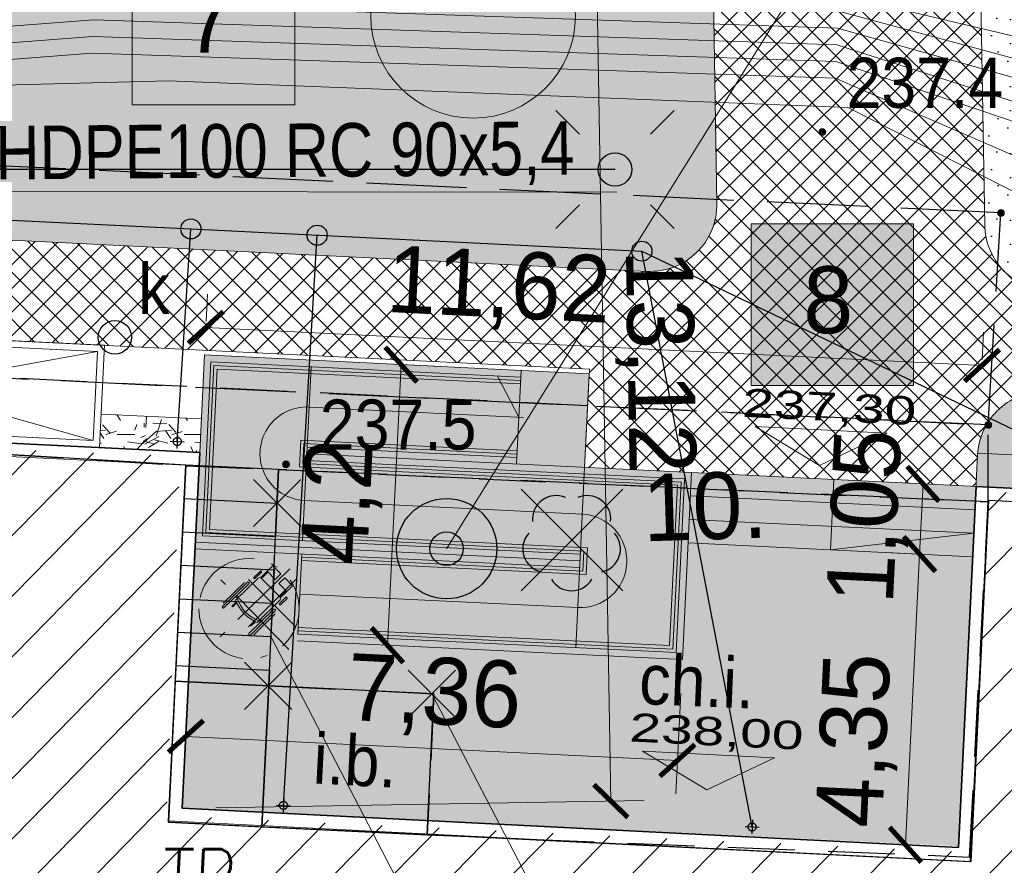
# Model space of a CAD drawing. Extents: x 40810 to 6568062, y -66833 to 5647073.
# Tile 15 of 32: x 6567786 to 6567801, y 5646984 to 5646997. Entities that reach past the tile are written whole.
import ezdxf
from ezdxf.enums import TextEntityAlignment as Align
from ezdxf.lldxf.tags import DXFTag

# ---------------------------------------------------------------- set-up
doc = ezdxf.new("R2010")
doc.units = 0
doc.header["$MEASUREMENT"] = 0
for name, pattern in [('ACAD_ISO10W100', [18, 12, -3, 0, -3]), ('KTCR02_05', [1.5, 1, -0.5]), ('KTJZ01_05', [2, 1.5, -0.5]), ('STRICHPUNKTX2', [2, 1, -0.5, 0, -0.5])]:
    doc.linetypes.add(name, pattern=pattern)
doc.layers.get('0').update_dxf_attribs({"linetype": 'CONTINUOUS'})
doc.layers.get('Defpoints').update_dxf_attribs({"linetype": 'CONTINUOUS'})
for name, color, linetype, lineweight in [('_Eko_deszczowka', 94, 'CONTINUOUS', 30), ('_EKO_DŹ_poziomy', 3, 'CONTINUOUS', 20), ('_IS_EKO_opis', 7, 'CONTINUOUS', 15), ('A_izolacja', 5, 'CONTINUOUS', 9), ('A_wymiarowanie', 176, 'CONTINUOUS', 9), ('l.przerywana', 104, 'ICAD_ISO03W100', 5), ('l.widokowa', 140, 'CONTINUOUS', 15), ('szraf1', 8, 'CONTINUOUS', 5), ('wymiarowanie', 176, 'CONTINUOUS', 9)]:
    doc.layers.add(name, color=color, linetype=linetype, lineweight=lineweight)
for name, color, linetype in [('BDOT1', 7, 'CONTINUOUS'), ('D-opis', 104, 'CONTINUOUS'), ('EWID_BUD', 7, 'CONTINUOUS'), ('GESUT1', 7, 'CONTINUOUS'), ('Z-drogi', 200, 'CONTINUOUS'), ('Z-zielen', 62, 'CONTINUOUS')]:
    doc.layers.add(name, color=color, linetype=linetype)
doc.styles.add('$0$瑳汹1', font='arial.ttf', dxfattribs={"height": 1})
doc.styles.add('PROFILE', font='GOTHIC.TTF', dxfattribs={"width": 0.8})
doc.styles.add('SIMPLEX', font='simplex.shx', dxfattribs={"width": 0.7, "oblique": 20})
doc.styles.get("Standard").update_dxf_attribs({"font": 'GOTHIC.TTF'})
doc.styles.add('STYLE-GEO_140', font='geo_140.shx', dxfattribs={"bigfont": 'geo_140big.shx'})
tags = doc.linetypes.add('ICAD_ISO03W100', pattern=[30, 12, -18]).pattern_tags.tags
tags[6:7] = [DXFTag(74, 4), DXFTag(75, 0), DXFTag(340, '0'), DXFTag(46, 1.0), DXFTag(50, 0.0), DXFTag(44, 0.0), DXFTag(45, 0.0)]
tags[4:5] = [DXFTag(74, 4), DXFTag(75, 0), DXFTag(340, '0'), DXFTag(46, 1.0), DXFTag(50, 0.0), DXFTag(44, 0.0), DXFTag(45, 0.0)]
doc.dimstyles.new('Skala 1-50', dxfattribs={"dimtxt": 1, "dimasz": 0.5, "dimexe": 0.5, "dimexo": 0.5, "dimgap": 0.2, "dimtad": 1, "dimtxsty": 'Standard', "dimblk": 'ARCHTICK', "dimcen": 0.5, "dimclrd": 256, "dimclre": 256, "dimadec": 0, "dimazin": 0, "dimtfac": 1, "dimtdec": 1, "dimtmove": 1, "dimatfit": 3, "dimldrblk": 'ARCHTICK', "dimfxl": 1, "dimlwd": -1, "dimlwe": -1, "dimarcsym": 0})
pattern_1 = [(45, (0, 0), (-0.1767766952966, 0.1767766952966), []), (135, (0, 0), (-0.1767766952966, -0.1767766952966), [])]
pattern_2 = [(228.0128, (0.72, 1), (-7.99999823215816, -9.00000134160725), [0.134536, -13.319088]), (184.9697, (0.63, 0.9), (12.00000105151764, 0.99999130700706), [0.230868, -22.855925]), (132.5104, (0.4, 0.88), (9.9999907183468, -11.0000086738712), [0.162788, -16.116032]), (267.2737, (0.01, 0.63), (0.9999960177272, 20.00000029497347), [0.210238, -20.813558]), (292.8337, (0, 0.42), (-5.00000990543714, 11.99999641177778), [0.206155, -20.409373]), (357.2737, (0.08, 0.23), (-20.00000029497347, 0.9999960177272), [0.210238, -20.813558]), (37.6942, (0.29, 0.22), (-13.00000734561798, -9.99999040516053), [0.278029, -27.524849]), (72.2553, (0.51, 0.39), (7.00001076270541, 21.99999623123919), [0.262488, -25.986321]), (121.4296, (0.59, 0.64), (-8.00000823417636, 12.99999503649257), [0.21095, -20.884073]), (175.2364, (0.48, 0.82), (11.0000009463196, -0.9999915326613), [0.240832, -11.800763]), (222.3974, (0.24, 0.84), (-12.00000735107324, -10.99999208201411), [0.311448, -30.833375]), (138.8141, (1, 0.62), (-7.0000029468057, 5.9999973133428), [0.106301, -10.523844]), (171.4692, (0.92, 0.69), (12.99999828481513, -2.0000079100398), [0.202237, -20.021511]), (225, (0.72, 0.72), (-2e-16, -1.00000030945), [0.141421, -1.272792]), (203.1986, (0.65, 0.84), (4.999999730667, 2.0000013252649), [0.076158, -7.539615]), (291.8014, (0.58, 0.81), (-0.9999999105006, 3.0000002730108), [0.107703, -5.277462]), (30.9638, (0.62, 0.71), (2.999998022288, 2.0000024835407), [0.174929, -5.656023]), (161.5651, (0.77, 0.8), (2.000000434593, -0.999998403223), [0.126491, -3.035787]), (16.3895, (0, 0.81), (10.00000219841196, 2.99999270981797), [0.1772, -17.542845]), (70.3462, (0.17, 0.86), (-3.99999524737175, -11.0000021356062), [0.148661, -14.717408]), (293.1986, (0.77, 1), (-2.0000013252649, 4.999999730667), [0.152315, -7.463458]), (343.6105, (0.83, 0.86), (-10.00000219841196, 2.99999270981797), [0.1772, -17.542845]), (339.444, (0, 0.19), (-5.0000018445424, 1.9999959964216), [0.17088, -8.373124]), (294.7751, (0.16, 0.13), (-4.99999218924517, 11.0000034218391), [0.143178, -14.174643]), (66.8014, (0.78, 0), (2.0000013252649, 4.999999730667), [0.152315, -7.463458]), (17.354, (0.84, 0.14), (-13.00000201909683, -3.9999945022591), [0.167631, -16.595424]), (69.444, (0.29, 0), (-1.9999959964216, -5.0000018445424), [0.08544, -8.458564]), (101.3099, (0.72, 0), (-0.9999976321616, 4.000000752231), [0.05099, -5.048029]), (165.9638, (0.71, 0.05), (3.00000054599, -0.999998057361), [0.206155, -3.91695]), (186.009, (0.51, 0.1), (9.99999975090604, 0.99999931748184), [0.19105, -18.913923]), (303.6901, (0.62, 0.62), (-1.000001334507, 1.999999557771), [0.144222, -3.461329]), (353.1572, (0.7, 0.5), (16.99999936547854, -2.00000799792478), [0.251794, -24.927563]), (60.9454, (0.95, 0.47), (-4.0000000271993, -7.0000003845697), [0.102956, -10.192674]), (90, (1, 0.56), (-1, 1), [0.06, -0.94]), (120.2564, (0.49, 0.13), (3.9999948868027, -7.00000245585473), [0.138924, -13.75352]), (48.0128, (0.42, 0.25), (7.99999823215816, 9.00000134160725), [0.269072, -13.184552]), (0, (0.6, 0.45), (1, 1), [0.26, -0.74]), (325.3048, (0.86, 0.45), (-9.9999942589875, 7.00000860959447), [0.158114, -15.653274]), (254.0546, (0.99, 0.36), (-0.9999998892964, -4.0000001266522), [0.145602, -7.134508]), (207.646, (0.95, 0.22), (-18.99999580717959, -10.00000771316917), [0.237065, -23.469474]), (175.4261, (0.74, 0.11), (-13.00000055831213, 0.99999480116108), [0.250799, -24.829074])]
pattern_3 = [(0, (0.04, 0.02), (0, 1), [0, -1]), (0, (0.36, 0.04), (0, 1), [0, -1]), (0, (0.18, 0.26), (0, 1), [0, -1]), (0, (0.4, 0.42), (0, 1), [0, -1]), (0, (0.14, 0.48), (0, 1), [0, -1]), (0, (0.22, 0.72), (0, 1), [0, -1]), (0, (0.08, 0.9), (0, 1), [0, -1]), (0, (0.4, 0.88), (0, 1), [0, -1]), (0, (0.64, 0.92), (0, 1), [0, -1]), (0, (0.76, 0.68), (0, 1), [0, -1]), (0, (0.96, 0.66), (0, 1), [0, -1]), (0, (0.96, 0.3), (0, 1), [0, -1]), (0, (0.78, 0.18), (0, 1), [0, -1]), (0, (0.5, 0.24), (0, 1), [0, -1]), (0, (0.68, 0.42), (0, 1), [0, -1]), (0, (0.5, 0.6), (0, 1), [0, -1]), (0, (0.92, 0.04), (0, 1), [0, -1])]
pattern_4 = [(0, (0.04, 0.02), (0, 1), [0, -1]), (0, (0.36, 0.04), (0, 1), [0, -1]), (0, (0.18, 0.26), (0, 1), [0, -1]), (0, (0.4, 0.42), (0, 1), [0, -1]), (0, (0.14, 0.48), (0, 1), [0, -1]), (0, (0.22, 0.72), (0, 1), [0, -1]), (0, (0.08, 0.9), (0, 1), [0, -1]), (0, (0.4, 0.88), (0, 1), [0, -1]), (0, (0.64, 0.92), (0, 1), [0, -1]), (0, (0.76, 0.68), (0, 1), [0, -1]), (0, (0.96, 0.66), (0, 1), [0, -1]), (0, (0.96, 0.3), (0, 1), [0, -1]), (0, (0.78, 0.18), (0, 1), [0, -1]), (0, (0.5, 0.24), (0, 1), [0, -1]), (0, (0.68, 0.42), (0, 1), [0, -1]), (0, (0.5, 0.6), (0, 1), [0, -1]), (0, (0.92, 0.04), (0, 1), [0, -1])]

# ---------------------------------------------------------------- blocks, each defined once
blk = doc.blocks.new('OBOP02_1')
at = {"layer": 'BDOT1', "color": 7, "linetype": 'Continuous'}
blk.add_circle((0, 0), 0.01, dxfattribs=at)
for centre, start, end in [((-0.47, 0.647), 66, 186), ((0.47, 0.647), 354, 114), ((-0.761, -0.247), 138, 258), ((0.761, -0.247), 282, 42), ((0, -0.8), 210, 330)]:
    blk.add_arc(centre, 0.7, start, end, dxfattribs=at)
blk = doc.blocks.new('DWG_H0_11')
at = {"layer": 'BDOT1', "linetype": 'Continuous'}
blk.add_hatch(color=7, dxfattribs=at).paths.add_polyline_path([(0.09, 0, 1), (-0.09, 0, 1)], flags=16)
at = {"layer": 'BDOT1', "color": 7, "linetype": 'Continuous'}
blk.add_lwpolyline([(0.09, 0, 1), (-0.09, 0, 1)], format="xyb", close=True, dxfattribs=at)
blk = doc.blocks.new('RTPW01_1')
at = {"layer": 'BDOT1', "color": 7, "linetype": 'Continuous'}
blk.add_circle((0, 0), 0.09, dxfattribs=at)
blk.add_blockref('DWG_H0_11', (0, 0), dxfattribs=at)
blk = doc.blocks.new('SUUS13_1')
at = {"layer": 'GESUT1', "color": 202, "linetype": 'Continuous'}
for radius in [1.5, 0.5]:
    blk.add_circle((0, 0), radius, dxfattribs=at)
blk = doc.blocks.new('SUUS15_1')
at = {"layer": 'GESUT1', "color": 44, "linetype": 'Continuous'}
blk.add_circle((0, 0), 0.5, dxfattribs=at)
blk = doc.blocks.new('_ArchTick')
at = {"color": 0, "linetype": 'ByBlock', "const_width": 0.15}
blk.add_lwpolyline([(-0.5, -0.5), (0.5, 0.5)], dxfattribs=at)
blk = doc.blocks.new('*D235')
at = {"layer": 'Defpoints', "color": 0}
for p in [(6567794.765, 5646998.095), (6567788.356, 5646997.987), (6567788.578, 5646984.869)]:
    blk.add_point(p, dxfattribs=at)
at = {"layer": 'wymiarowanie'}
for p, q in [((6567788.856, 5646997.995), (6567795.265, 5646998.104)), ((6567794.987, 5646984.977), (6567794.765, 5646998.095)), ((6567789.078, 5646984.877), (6567795.487, 5646984.986))]:
    blk.add_line(p, q, dxfattribs=at)
at = {"layer": 'wymiarowanie', "linetype": 'Continuous', "xscale": 0.5, "yscale": 0.5, "zscale": 0.5}
for p, rotation in [((6567794.765, 5646998.095), 90.97030732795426), ((6567794.987, 5646984.977), 270.9703073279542)]:
    blk.add_blockref('_ArchTick', p, dxfattribs=dict(at, rotation=rotation))
at = {"layer": 'wymiarowanie', "color": 0, "linetype": 'Continuous', "insert": (6567795.647, 5646991.549), "char_height": 1, "attachment_point": 5, "rotation": 270.9703}
blk.add_mtext('13,12', dxfattribs=at)
blk = doc.blocks.new('WEJSCIE')
at = {"layer": 'D-opis', "lineweight": 0}
h = blk.add_hatch(color=1, dxfattribs=at)
h.dxf.hatch_style = 1
h.paths.add_polyline_path([(0, 0), (-0.886, -0.601), (0, -1.215)])
at = {"layer": 'D-opis', "color": 1, "lineweight": 0, "const_width": 0.183}
blk.add_lwpolyline([(0, 0), (-0.886, -0.601), (0, -1.215)], close=True, dxfattribs=at)
blk = doc.blocks.new('*D267')
at = {"layer": 'Defpoints', "color": 0}
for p in [(6567800.147, 5646989.694), (6567799.604, 5646988.669), (6567800.095, 5646988.645)]:
    blk.add_point(p, dxfattribs=at)
at = {"layer": 'wymiarowanie'}
for p, q in [((6567799.647, 5646989.718), (6567799.156, 5646989.742)), ((6567799.656, 5646989.718), (6567799.604, 5646988.669)), ((6567799.596, 5646988.67), (6567799.105, 5646988.694))]:
    blk.add_line(p, q, dxfattribs=at)
at = {"layer": 'wymiarowanie', "linetype": 'Continuous', "xscale": 0.5, "yscale": 0.5, "zscale": 0.5}
for p, rotation in [((6567799.656, 5646989.718), 87.19807721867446), ((6567799.604, 5646988.669), 267.1980772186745)]:
    blk.add_blockref('_ArchTick', p, dxfattribs=dict(at, rotation=rotation))
at = {"layer": 'wymiarowanie', "color": 0, "linetype": 'Continuous', "insert": (6567798.86, 5646989.231), "char_height": 1, "attachment_point": 5, "rotation": 87.1981}
blk.add_mtext('1,05', dxfattribs=at)
blk = doc.blocks.new('*D268')
at = {"layer": 'Defpoints', "color": 0}
for p in [(6567800.095, 5646988.645), (6567799.392, 5646984.323), (6567800.184, 5646984.284)]:
    blk.add_point(p, dxfattribs=at)
at = {"layer": 'wymiarowanie'}
for p, q in [((6567799.596, 5646988.67), (6567799.105, 5646988.694)), ((6567799.604, 5646988.669), (6567799.392, 5646984.323)), ((6567799.685, 5646984.309), (6567798.892, 5646984.347))]:
    blk.add_line(p, q, dxfattribs=at)
at = {"layer": 'wymiarowanie', "linetype": 'Continuous', "xscale": 0.5, "yscale": 0.5, "zscale": 0.5}
for p, rotation in [((6567799.604, 5646988.669), 87.19807721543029), ((6567799.392, 5646984.323), 267.1980772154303)]:
    blk.add_blockref('_ArchTick', p, dxfattribs=dict(at, rotation=rotation))
at = {"layer": 'wymiarowanie', "color": 0, "linetype": 'Continuous', "insert": (6567798.696, 5646985.884), "char_height": 1, "attachment_point": 5, "rotation": 87.1981}
blk.add_mtext('4,35', dxfattribs=at)
blk = doc.blocks.new('*D269')
at = {"layer": 'Defpoints', "color": 0}
for p in [(6567791.446, 5646991.521), (6567791.85, 5646991.502), (6567791.241, 5646987.326)]:
    blk.add_point(p, dxfattribs=at)
at = {"layer": 'wymiarowanie'}
for p, q in [((6567791.645, 5646987.307), (6567791.85, 5646991.502)), ((6567791.946, 5646991.497), (6567792.35, 5646991.477)), ((6567791.741, 5646987.302), (6567792.144, 5646987.282))]:
    blk.add_line(p, q, dxfattribs=at)
at = {"layer": 'wymiarowanie', "linetype": 'Continuous', "xscale": 0.5, "yscale": 0.5, "zscale": 0.5}
for p, rotation in [((6567791.85, 5646991.502), 87.1980771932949), ((6567791.645, 5646987.307), 267.1980771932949)]:
    blk.add_blockref('_ArchTick', p, dxfattribs=dict(at, rotation=rotation))
at = {"layer": 'wymiarowanie', "color": 0, "linetype": 'Continuous', "insert": (6567790.977, 5646989.442), "char_height": 1, "attachment_point": 5, "rotation": 87.1981}
blk.add_mtext('4,2', dxfattribs=at)
blk = doc.blocks.new('*D270')
at = {"layer": 'Defpoints', "color": 0}
for p in [(6567788.705, 5646987.451), (6567796.056, 5646987.091), (6567788.631, 5646985.944)]:
    blk.add_point(p, dxfattribs=at)
at = {"layer": 'wymiarowanie'}
for p, q in [((6567788.68, 5646986.951), (6567788.606, 5646985.444)), ((6567796.031, 5646986.591), (6567795.958, 5646985.085)), ((6567795.982, 5646985.584), (6567788.631, 5646985.944))]:
    blk.add_line(p, q, dxfattribs=at)
at = {"layer": 'wymiarowanie', "linetype": 'Continuous', "xscale": 0.5, "yscale": 0.5, "zscale": 0.5}
for p, rotation in [((6567788.631, 5646985.944), 177.1980771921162), ((6567795.982, 5646985.584), 357.1980771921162)]:
    blk.add_blockref('_ArchTick', p, dxfattribs=dict(at, rotation=rotation))
at = {"layer": 'wymiarowanie', "color": 0, "linetype": 'Continuous', "insert": (6567792.344, 5646986.534), "char_height": 1, "attachment_point": 5, "rotation": 357.1981}
blk.add_mtext('7,36', dxfattribs=at)
blk = doc.blocks.new('*D277')
at = {"layer": 'Defpoints', "color": 0}
for p in [(6567805.305, 5647001.661), (6567799.729, 5646992.178)]:
    blk.add_point(p, dxfattribs=at)
at = {"layer": 'wymiarowanie'}
blk.add_line((6567803.61, 5646998.779), (6567805.305, 5647001.661), dxfattribs=at)
at = {"layer": 'wymiarowanie', "linetype": 'Continuous', "xscale": 0.5, "yscale": 0.5, "zscale": 0.5, "rotation": 59.54507785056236}
blk.add_blockref('_ArchTick', (6567805.305, 5647001.661), dxfattribs=at)
at = {"layer": 'wymiarowanie', "color": 0, "linetype": 'Continuous', "insert": (6567803.6, 5647000.143), "char_height": 1, "attachment_point": 5, "rotation": 59.5451}
blk.add_mtext('R11', dxfattribs=at)
blk = doc.blocks.new('FOTEL-K')
at = {"linetype": 'ACAD_ISO10W100'}
for p, q in [((5.63, 7.57), (-5.63, -7.57)), ((7.57, -5.63), (-7.57, 5.63))]:
    blk.add_line(p, q, dxfattribs=at)
for p, q in [((0.22, 4.36), (4.19, 1.41)), ((0, 2.86), (-0.11, 2.72)), ((-0.11, 2.72), (0.64, 2.16)), ((0.8, 2.27), (0, 2.86)), ((1.06, 2.42), (5.2, -0.66)), ((1.63, 2.45), (1.41, 2.16)), ((1.83, 2.3), (1.61, 2.01)), ((-4.11, -1.46), (-0.15, -4.42)), ((-2.74, -0.82), (-2.63, -0.68)), ((-1.94, -1.42), (-2.74, -0.82)), ((-2.63, -0.68), (-1.89, -1.23)), ((5.29, -1.26), (2.73, -4.7)), ((6.49, -2.13), (5.26, -1.22)), ((6.59, -2), (5.37, -1.09)), ((2.13, -4.79), (-2.01, -1.71)), ((-1.66, -1.97), (-1.91, -2.3)), ((-1.46, -2.12), (-1.71, -2.45)), ((3.81, -5.74), (2.58, -4.83)), ((3.91, -5.6), (2.68, -4.69))]:
    blk.add_line(p, q)
for points in [[(4.3, 0.73), (4.25, 0.66, -0.414214), (4.07, 0.64), (-0.56, 4.08, -0.414214), (-0.58, 4.26), (-0.53, 4.33, -0.414214), (-0.35, 4.35), (4.27, 0.91, -0.414214)], [(6.47, -0.99), (6.43, -1.06, -0.414214), (6.31, -1.07), (5.1, -0.18, -0.414214), (5.09, -0.06), (5.13, 0, -0.414214), (5.25, 0.02), (6.46, -0.87, -0.414214)], [(0.56, -4.29), (0.5, -4.36, -0.414214), (0.32, -4.39), (-4.3, -0.95, -0.414214), (-4.32, -0.77), (-4.27, -0.7, -0.414214), (-4.09, -0.67), (0.53, -4.11, -0.414214)], [(2.81, -5.92), (2.86, -5.85, 0.414214), (2.84, -5.73), (1.64, -4.84, 0.414214), (1.52, -4.85), (1.47, -4.92, 0.414214), (1.49, -5.04), (2.69, -5.93, 0.414214)]]:
    blk.add_lwpolyline(points, format="xyb", close=True)
for points in [[(7.65, -2.79), (6.59, -2), (5.46, -3.51), (6.53, -4.3)], [(4.87, -6.53), (3.81, -5.74), (4.93, -4.23), (6, -5.02)]]:
    blk.add_lwpolyline(points, close=True)
blk.add_circle((0, 0), 8.29, dxfattribs=at)
for centre, radius, start, end in [((4.04, -3.01), 6.19, 118.7855, 167.9004), ((4.33, -3.22), 6.19, 118.7855, 167.9004), ((4.94, -1.01), 0.43, 323.343, 53.343), ((2.38, -4.45), 0.43, 233.343, 323.343)]:
    blk.add_arc(centre, radius, start, end)
blk = doc.blocks.new('*D287')
at = {"layer": 'Defpoints', "color": 0}
for p in [(6567788.91, 5646991.646), (6567800.537, 5646991.49), (6567800.517, 5646991.077)]:
    blk.add_point(p, dxfattribs=at)
at = {"layer": 'wymiarowanie'}
for p, q in [((6567788.934, 5646992.145), (6567788.955, 5646992.557)), ((6567788.93, 5646992.058), (6567800.537, 5646991.49)), ((6567800.541, 5646991.577), (6567800.561, 5646991.989))]:
    blk.add_line(p, q, dxfattribs=at)
at = {"layer": 'wymiarowanie', "linetype": 'Continuous', "xscale": 0.5, "yscale": 0.5, "zscale": 0.5}
for p, rotation in [((6567788.93, 5646992.058), 177.1980771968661), ((6567800.537, 5646991.49), 357.1980771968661)]:
    blk.add_blockref('_ArchTick', p, dxfattribs=dict(at, rotation=rotation))
at = {"layer": 'wymiarowanie', "color": 0, "linetype": 'Continuous', "insert": (6567793.308, 5646992.615), "char_height": 1, "attachment_point": 5, "rotation": 357.1981}
blk.add_mtext('11,62', dxfattribs=at)
blk = doc.blocks.new('*D306')
at = {"layer": 'Defpoints', "color": 0}
for p in [(6567735.332, 5646990.777), (6567796.86, 5646947.89)]:
    blk.add_point(p, dxfattribs=at)
at = {"layer": 'wymiarowanie'}
blk.add_line((6567786.464, 5646955.136), (6567735.332, 5646990.777), dxfattribs=at)
at = {"layer": 'wymiarowanie', "linetype": 'Continuous', "xscale": 0.5, "yscale": 0.5, "zscale": 0.5, "rotation": 145.122668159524}
blk.add_blockref('_ArchTick', (6567735.332, 5646990.777), dxfattribs=at)
at = {"layer": 'wymiarowanie', "color": 0, "linetype": 'Continuous', "insert": (6567785.805, 5646956.464), "char_height": 1, "attachment_point": 5, "rotation": 325.1227}
blk.add_mtext('R75', dxfattribs=at)

msp = doc.modelspace()

# ---------------------------------------------------------------- hatches: boundary and pattern name
at = {"layer": 'D-opis', "lineweight": 0}
h = msp.add_hatch(color=8, dxfattribs=at)
h.dxf.hatch_style = 1
h.paths.add_polyline_path([(6567790.362, 5646986.42), (6567789.483, 5646985.875), (6567790.314, 5646985.248)])
at = {"layer": 'szraf1', "true_color": 0xc7c8ca}
h = msp.add_hatch(dxfattribs=at)
h.set_pattern_fill('ANSI37', color=9, scale=2, style=0)
h.set_pattern_definition(pattern_1)
h.paths.add_polyline_path([(6567823.29, 5646949.789), (6567823.25, 5646947.076), (6567815.665, 5646947.38, 0.196657), (6567818.004, 5646952.37), (6567818.832, 5646976.873, 0.160815), (6567817.35, 5646983.958), (6567809.203, 5646997.768, 0.265433), (6567799.729, 5647003.178), (6567753.063, 5647002.39, 0.208172), (6567747.98, 5647000.075), (6567747.21, 5647008.79), (6567747.35, 5647008.792, 0.163859), (6567751.584, 5647007.366), (6567799.729, 5647008.178, -0.27448), (6567813.51, 5647000.308), (6567821.657, 5646986.499, -0.142644), (6567823.867, 5646977.829), (6567822.996, 5646952.047, 0.081845)])
at = {"layer": 'szraf1', "linetype": 'Continuous'}
h = msp.add_hatch(dxfattribs=at)
h.set_pattern_fill('ANSI37', color=40, scale=2, style=0)
h.set_pattern_definition(pattern_1)
h.paths.add_polyline_path([(6567813.016, 5646947.486), (6567815.626, 5646947.346, 0.207654), (6567818.004, 5646952.371), (6567818.87, 5646977.998, 0.142644), (6567817.35, 5646983.958), (6567812.57, 5646992.062), (6567801.529, 5646992.602, -0.395059), (6567800.578, 5646993.584), (6567800.416, 5647003.157), (6567796.416, 5647003.124), (6567796.572, 5646993.912, -0.419182), (6567795.572, 5646992.895), (6567776.232, 5646993.84), (6567775.17, 5646972.145), (6567787.446, 5646971.544), (6567787.305, 5646968.647), (6567797.093, 5646968.168), (6567797.235, 5646971.065), (6567815.626, 5646970.165, -0.399962), (6567817.053, 5646968.667), (6567816.505, 5646952.421, -0.299344)])
h.paths.add_polyline_path([(6567795.834, 5646973.136), (6567797.332, 5646973.062), (6567797.308, 5646972.563), (6567815.631, 5646971.666, 0.418657), (6567817.204, 5646973.114), (6567817.371, 5646978.049, 0.142644), (6567816.058, 5646983.196), (6567812.161, 5646989.802, 0.297098), (6567811.15, 5646990.629), (6567801.519, 5646991.101, 0.414214), (6567800.471, 5646990.151), (6567800.448, 5646989.679), (6567794.595, 5646989.966), (6567794.667, 5646991.436), (6567781.462, 5646992.082), (6567777.657, 5646992.268), (6567776.742, 5646973.57), (6567787.52, 5646973.042), (6567787.537, 5646973.529), (6567789.042, 5646973.456), (6567788.876, 5646970.072), (6567795.668, 5646969.74)], flags=16)
at = {"layer": 'szraf1'}
h = msp.add_hatch(dxfattribs=at)
h.set_pattern_fill('GRAVL1', color=256, style=0)
h.set_pattern_definition(pattern_2)
h.paths.add_polyline_path([(6567788.839, 5646990.189), (6567788.863, 5646990.689), (6567787.365, 5646990.762), (6567787.341, 5646990.263)])
at = {"layer": 'szraf1', "linetype": 'Continuous'}
h = msp.add_hatch(dxfattribs=at)
h.set_pattern_fill('GRAVL1', color=256, style=0)
h.set_pattern_definition(pattern_2)
h.paths.add_polyline_path([(6567797.308, 5646972.563), (6567797.332, 5646973.062), (6567807.581, 5646972.561), (6567808.4, 5646989.29), (6567800.448, 5646989.679), (6567800.473, 5646990.179), (6567808.923, 5646989.765), (6567808.056, 5646972.037)])
at = {"layer": 'wymiarowanie', "linetype": 'Continuous', "true_color": 0xffffff}
for points in [[(6567787.831, 5646995.386), (6567790.259, 5646995.386), (6567790.259, 5646997.805), (6567787.831, 5646997.805)], [(6567797.086, 5646991.189), (6567799.514, 5646991.189), (6567799.514, 5646993.608), (6567797.086, 5646993.608)]]:
    msp.add_hatch(color=7, dxfattribs=at).paths.add_polyline_path(points)
at = {"layer": 'wymiarowanie', "linetype": 'Continuous', "true_color": 0xc7c8ca}
msp.add_hatch(color=9, dxfattribs=at).paths.add_polyline_path([(6567794.663, 5646991.364), (6567788.91, 5646991.646), (6567788.569, 5646984.869), (6567800.185, 5646984.301), (6567800.448, 5646989.679), (6567794.595, 5646989.966)])
at = {"layer": 'wymiarowanie'}
h = msp.add_hatch(dxfattribs=at)
h.set_pattern_fill('ANSI31', color=256, scale=0.2, angle=0.5385, style=0)
h.set_pattern_definition([(45.5385, (6567928.101, 5646924.28844), (-0.4532128, 0.444773), [])])
h.paths.add_polyline_path([(6567788.543, 5646990.137), (6567778.272, 5646990.514), (6567777.475, 5646974.235), (6567807.453, 5646973.087), (6567808.262, 5646989.27), (6567800.654, 5646989.6), (6567800.372, 5646984.209), (6567788.346, 5646984.761)])
at = {"layer": 'Z-zielen', "linetype": 'Continuous'}
h = msp.add_hatch(dxfattribs=at)
h.set_pattern_fill('STIPPLE', color=256, style=0)
h.set_pattern_definition(pattern_4)
h.paths.add_polyline_path([(6567834.6, 5646957.495), (6567823.191, 5646957.827), (6567823.445, 5646965.336), (6567828.442, 5646965.168), (6567828.864, 5646977.66), (6567823.867, 5646977.829, 0.142655), (6567821.657, 5646986.499), (6567813.237, 5647000.769, 0.26076), (6567799.458, 5647008.176), (6567751.703, 5647007.367), (6567753.913, 5647007.405), (6567751.011, 5647008.834), (6567829.898, 5647009.741)])
h.paths.add_polyline_path([(6567821.79, 5646988.53), (6567828.8, 5646988.46), (6567828.94, 5647000.44), (6567821.94, 5647000.52)], flags=16)
h.paths.add_polyline_path([(6567821.94, 5647003.02), (6567820.471, 5647003.038), (6567820.304, 5646991.747), (6567818.548, 5646991.769), (6567820.448, 5646988.547), (6567821.79, 5646988.53)], flags=16)
h.paths.add_polyline_path([(6567829.53, 5646985.826, 1), (6567825.131, 5646985.826, 1)], flags=16)
h.paths.add_polyline_path([(6567821.94, 5647003.02), (6567825.04, 5647003.02), (6567825.04, 5647000.52), (6567821.94, 5647000.52)], flags=16)
edge = h.paths.add_edge_path()
edge.add_arc((6567747.432, 5647001.681), 7.112, 279.1409, 5.919, ccw=False)
edge.add_line((6567748.561, 5646994.662), (6567748.006, 5647000.103))
edge.add_arc((6567753.178, 5646995.4), 6.991, 91.0011, 137.7188, ccw=False)
edge.add_line((6567753.056, 5647002.39), (6567754.503, 5647002.414))
h = msp.add_hatch(dxfattribs=at)
h.set_pattern_fill('STIPPLE', color=256, style=0)
h.set_pattern_definition(pattern_3)
h.paths.add_polyline_path([(6567800.416, 5647003.157), (6567800.574, 5646993.782, 0.439857), (6567801.529, 5646992.602), (6567812.57, 5646992.062), (6567809.203, 5646997.768, 0.248789)])
h = msp.add_hatch(dxfattribs=at)
h.set_pattern_fill('STIPPLE', color=256, style=0)
h.set_pattern_definition(pattern_4)
h.paths.add_polyline_path([(6567747.986, 5647000), (6567748.781, 5646991.01), (6567776.084, 5646990.814), (6567776.232, 5646993.84), (6567795.523, 5646992.896, 0.450494), (6567796.571, 5646993.97), (6567796.5, 5646998.125), (6567782.902, 5646997.894), (6567782.843, 5647001.405), (6567772.844, 5647001.236), (6567772.819, 5647002.724), (6567753.063, 5647002.39, 0.214723)])
h = msp.add_hatch(dxfattribs=at)
h.set_pattern_fill('STIPPLE', color=256, style=0)
h.set_pattern_definition(pattern_3)
edge = h.paths.add_edge_path()
edge.add_line((6567800.473, 5646990.179), (6567808.923, 5646989.765))
edge.add_line((6567808.923, 5646989.765), (6567808.056, 5646972.037))
edge.add_line((6567808.056, 5646972.037), (6567815.705, 5646971.664))
edge.add_arc((6567815.706, 5646973.163), 1.498, 269.941, 358.1248)
edge.add_line((6567817.204, 5646973.114), (6567817.376, 5646978.369))
edge.add_arc((6567807.876, 5646978.369), 9.5, 0, 30.5385)
edge.add_line((6567816.058, 5646983.196), (6567811.963, 5646990.139))
edge.add_arc((6567811.101, 5646989.63), 1, 30.5385, 87.1981)
edge.add_line((6567811.15, 5646990.629), (6567801.519, 5646991.101))
edge.add_arc((6567801.47, 5646990.102), 1, 87.1981, 175.5974)

# ---------------------------------------------------------------- linework, layer by layer
at = {"lineweight": 5}
msp.add_circle((6567792.927, 5646996.717), 1.53, dxfattribs=at)
at = {"layer": '_Eko_deszczowka', "linetype": 'Continuous'}
for p, q in [((6567778.118, 5646994.048), (6567788.706, 5646993.53)), ((6567788.503, 5646990.351), (6567788.706, 5646993.53)), ((6567788.706, 5646993.53), (6567795.451, 5646993.198)), ((6567790.091, 5646984.912), (6567790.594, 5646993.437)), ((6567797.099, 5646984.589), (6567795.451, 5646993.198)), ((6567795.451, 5646993.198), (6567801.026, 5646990.524))]:
    msp.add_line(p, q, dxfattribs=at)
at = {"layer": '_Eko_deszczowka', "linetype": 'STRICHPUNKTX2', "ltscale": 5}
for p, q in [((6567788.508, 5646990.454), (6567788.498, 5646990.247)), ((6567788.398, 5646990.357), (6567788.608, 5646990.347)), ((6567789.986, 5646984.917), (6567790.195, 5646984.907)), ((6567790.096, 5646985.017), (6567790.086, 5646984.807)), ((6567797.104, 5646984.694), (6567797.094, 5646984.484)), ((6567796.994, 5646984.594), (6567797.203, 5646984.584))]:
    msp.add_line(p, q, dxfattribs=at)
at = {"layer": '_Eko_deszczowka', "linetype": 'Continuous'}
for centre in [(6567788.706, 5646993.53), (6567790.594, 5646993.437), (6567795.451, 5646993.198)]:
    msp.add_circle(centre, 0.15, dxfattribs=at)
at = {"layer": '_Eko_deszczowka', "linetype": 'STRICHPUNKTX2', "ltscale": 5}
for centre in [(6567788.503, 5646990.352), (6567790.091, 5646984.912), (6567797.099, 5646984.589)]:
    msp.add_circle(centre, 0.06, dxfattribs=at)
at = {"layer": '_EKO_DŹ_poziomy'}
for points in [[(6567824.726, 5646982.299), (6567820.403, 5646988.73), (6567815.831, 5646992.903), (6567798.4, 5646997.036), (6567787.148, 5646997.415), (6567783.353, 5646997.125), (6567782.94, 5646997.138), (6567782.702, 5646997.172)], [(6567824.726, 5646976.299), (6567819.644, 5646988.286), (6567815.58, 5646992.158), (6567798.389, 5646996.785), (6567787.183, 5646997.162), (6567783.388, 5646996.872), (6567782.943, 5646996.886), (6567782.689, 5646996.922)], [(6567818.726, 5646982.299), (6567818.716, 5646987.838), (6567815.452, 5646991.742), (6567798.378, 5646996.533), (6567787.218, 5646996.909), (6567783.424, 5646996.619), (6567782.945, 5646996.634), (6567782.675, 5646996.673)], [(6567818.755, 5646976.346), (6567816.332, 5646986.309), (6567815.382, 5646990.823), (6567798.366, 5646996.282), (6567787.254, 5646996.655), (6567783.459, 5646996.366), (6567782.948, 5646996.382), (6567782.662, 5646996.423)], [(6567812.726, 5646988.299), (6567811.986, 5646990.268), (6567809.54, 5646992.252), (6567798.353, 5646996.032), (6567787.24, 5646996.406), (6567783.446, 5646996.116), (6567782.935, 5646996.132), (6567782.648, 5646996.173)], [(6567812.726, 5646982.299), (6567810.263, 5646990.012), (6567808.641, 5646991.325), (6567798.34, 5646995.783), (6567787.227, 5646996.156), (6567783.432, 5646995.866), (6567782.921, 5646995.883), (6567782.635, 5646995.924)], [(6567812.726, 5646976.299), (6567809.654, 5646986.303), (6567808.894, 5646990.088), (6567798.53, 5646995.348), (6567788.373, 5646995.744), (6567783.419, 5646995.617), (6567782.908, 5646995.633), (6567782.621, 5646995.674)]]:
    msp.add_lwpolyline(points, dxfattribs=at)
at = {"layer": 'A_izolacja', "lineweight": 35}
msp.add_lwpolyline([(6567800.448, 5646989.679), (6567808.4, 5646989.29), (6567807.581, 5646972.561), (6567777.266, 5646974.045), (6567778.082, 5646990.716), (6567788.839, 5646990.189), (6567788.578, 5646984.869), (6567800.184, 5646984.284)], close=True, dxfattribs=at)
at = {"layer": 'BDOT1', "color": 7, "linetype": 'KTJZ01_05'}
msp.add_lwpolyline([(6567748.58, 5646987.49), (6567748.8, 5646984.74), (6567767.38, 5646989.77), (6567776.79, 5646991.74), (6567800.63, 5646990.6), (6567800.82, 5646993.77), (6567776.54, 5646994.91), (6567766.35, 5646992.81)], close=True, dxfattribs=at)
at = {"layer": 'BDOT1', "color": 7, "linetype": 'KTCR02_05'}
for points in [[(6567775.7, 5646971.27), (6567791.38, 5646970.24), (6567793.12, 5646970.12), (6567796.16, 5646969.94), (6567807.07, 5646969.08), (6567807.34, 5646972.81), (6567795.3, 5646973.39), (6567795.25, 5646971.9), (6567793.77, 5646971.97), (6567790.9, 5646972.11), (6567789.37, 5646972.19), (6567789.46, 5646973.67), (6567777.32, 5646974.25), (6567778.22, 5646990.51), (6567785.79, 5646990.17), (6567788.64, 5646989.99), (6567790.019, 5646989.932), (6567800.63, 5646989.45), (6567800.63, 5646990.6), (6567776.79, 5646991.74)], [(6567789.87, 5646986.7), (6567792.34, 5646986.58), (6567792.24, 5646984.47), (6567800.35, 5646984.14), (6567800.63, 5646989.45), (6567790.019, 5646989.932)]]:
    msp.add_lwpolyline(points, close=True, dxfattribs=at)
at = {"layer": 'BDOT1', "color": 7, "linetype": 'Continuous'}
for points in [[(6567788.63, 5646990), (6567788.47, 5646986.77), (6567789.87, 5646986.7), (6567790.019, 5646989.932)], [(6567788.47, 5646986.77), (6567788.37, 5646984.66), (6567789.77, 5646984.59), (6567789.87, 5646986.7)], [(6567789.77, 5646984.59), (6567792.24, 5646984.47), (6567792.34, 5646986.58), (6567789.87, 5646986.7)]]:
    msp.add_lwpolyline(points, close=True, dxfattribs=at)
for points in [[(6567788.605, 5646989.501), (6567789.996, 5646989.432)], [(6567788.581, 5646989.001), (6567789.973, 5646988.933)], [(6567788.556, 5646988.502), (6567789.95, 5646988.433)], [(6567788.531, 5646988.002), (6567789.927, 5646987.934)], [(6567788.506, 5646987.503), (6567789.904, 5646987.435)], [(6567788.482, 5646987.004), (6567789.881, 5646986.935)]]:
    msp.add_lwpolyline(points, dxfattribs=at)
at = {"layer": 'D-opis', "color": 8, "lineweight": 0, "const_width": 0.177}
msp.add_lwpolyline([(6567790.362, 5646986.42), (6567789.483, 5646985.875), (6567790.314, 5646985.248)], close=True, dxfattribs=at)
at = {"layer": 'EWID_BUD', "color": 7, "linetype": 'Continuous'}
msp.add_lwpolyline([(6567777.37, 5646974.21), (6567807.41, 5646972.83), (6567808.19, 5646989.1), (6567800.63, 5646989.47), (6567800.36, 5646984.07), (6567792.27, 5646984.47), (6567789.72, 5646984.59), (6567788.37, 5646984.66), (6567788.63, 5646990), (6567785.79, 5646990.17), (6567778.23, 5646990.51)], close=True, dxfattribs=at)
at = {"layer": 'GESUT1', "color": 1, "linetype": 'Continuous'}
for p, q in [((6567794.165, 5646995.303), (6567794.518, 5646994.949)), ((6567795.932, 5646995.303), (6567795.579, 5646994.949)), ((6567795.049, 5646994.419), (6567775.566, 5646994.419)), ((6567794.165, 5646993.535), (6567794.518, 5646993.889)), ((6567795.932, 5646993.535), (6567795.579, 5646993.889))]:
    msp.add_line(p, q, dxfattribs=at)
msp.add_circle((6567795.049, 5646994.419), 0.25, dxfattribs=at)
at = {"layer": 'l.przerywana', "color": 7}
msp.add_lwpolyline([(6567800.638, 5646989.47), (6567808.19, 5646989.1), (6567807.391, 5646972.77), (6567777.475, 5646974.235), (6567778.272, 5646990.506), (6567788.629, 5646989.999), (6567788.369, 5646984.679), (6567800.374, 5646984.074), (6567800.638, 5646989.47)], dxfattribs=at)
at = {"layer": 'l.widokowa', "color": 5, "linetype": 'Continuous'}
for p, q in [((6567800.578, 5646993.584), (6567800.415, 5647003.192)), ((6567796.572, 5646993.912), (6567796.416, 5647003.124)), ((6567788.91, 5646991.646), (6567788.839, 5646990.189)), ((6567793.644, 5646991.414), (6567793.576, 5646990.015)), ((6567788.863, 5646990.689), (6567787.365, 5646990.762))]:
    msp.add_line(p, q, dxfattribs=at)
at = {"layer": 'l.widokowa', "color": 5}
for p, q in [((6567795.523, 5646992.896), (6567776.232, 5646993.84)), ((6567794.667, 5646991.436), (6567778.156, 5646992.244)), ((6567794.663, 5646991.364), (6567788.91, 5646991.646)), ((6567794.585, 5646989.766), (6567794.667, 5646991.436)), ((6567794.595, 5646989.966), (6567794.663, 5646991.364)), ((6567800.184, 5646984.284), (6567800.471, 5646990.151))]:
    msp.add_line(p, q, dxfattribs=at)
at = {"layer": 'l.widokowa', "color": 5, "linetype": 'ICAD_ISO03W100'}
for p, q in [((6567781.557, 5646991.977), (6567787.246, 5646990.367)), ((6567781.492, 5646990.649), (6567787.311, 5646991.696))]:
    msp.add_line(p, q, dxfattribs=at)
at = {"layer": 'l.widokowa', "color": 5}
for points in [[(6567781.388, 5646990.554), (6567787.341, 5646990.263), (6567787.415, 5646991.791), (6567781.462, 5646992.082), (6567781.388, 5646990.554), (6567787.341, 5646990.263)], [(6567793.639, 5646991.314), (6567789.005, 5646991.541), (6567788.878, 5646988.944)], [(6567793.637, 5646991.264), (6567789.052, 5646991.488), (6567788.93, 5646988.991), (6567794.583, 5646988.715), (6567794.569, 5646988.415), (6567790.364, 5646988.621)], [(6567793.635, 5646991.214), (6567789.1, 5646991.436), (6567788.983, 5646989.039), (6567794.636, 5646988.762), (6567794.616, 5646988.363), (6567790.361, 5646988.571)], [(6567790.503, 5646991.467), (6567790.376, 5646988.871)], [(6567793.586, 5646990.215), (6567790.35, 5646990.374), (6567790.33, 5646989.974), (6567795.983, 5646989.697), (6567795.866, 5646987.3), (6567790.313, 5646987.572)], [(6567793.583, 5646990.165), (6567790.397, 5646990.321), (6567790.382, 5646990.022), (6567796.036, 5646989.745), (6567795.913, 5646987.248), (6567790.31, 5646987.522)], [(6567793.581, 5646990.115), (6567790.445, 5646990.269)], [(6567796.088, 5646989.792), (6567790.435, 5646990.069)], [(6567796.193, 5646989.887), (6567790.44, 5646990.169)], [(6567794.59, 5646989.866), (6567794.463, 5646987.269)], [(6567796.088, 5646989.792), (6567795.961, 5646987.196)], [(6567796.193, 5646989.887), (6567796.056, 5646987.091)], [(6567796.193, 5646989.887), (6567801.792, 5646989.613)], [(6567796.176, 5646989.538), (6567800.431, 5646989.33)], [(6567796.159, 5646989.188), (6567800.414, 5646988.98)], [(6567794.531, 5646988.667), (6567788.878, 5646988.944)], [(6567794.521, 5646988.467), (6567788.768, 5646988.749)], [(6567794.526, 5646988.567), (6567788.773, 5646988.849)], [(6567796.141, 5646988.839), (6567800.397, 5646988.63)], [(6567790.366, 5646988.671), (6567790.308, 5646987.472)], [(6567795.961, 5646987.196), (6567790.308, 5646987.472)], [(6567796.056, 5646987.091), (6567790.303, 5646987.372)]]:
    msp.add_lwpolyline(points, dxfattribs=at)
msp.add_lwpolyline([(6567787.246, 5646990.367), (6567787.311, 5646991.696), (6567781.557, 5646991.977), (6567781.492, 5646990.649)], close=True, dxfattribs=at)
at = {"layer": 'l.widokowa', "color": 5, "linetype": 'Continuous'}
msp.add_lwpolyline([(6567808.056, 5646972.037), (6567808.923, 5646989.765), (6567800.473, 5646990.179)], dxfattribs=at)
for centre, start, end in [((6567795.572, 5646993.895), 267.1981, 0.9703), ((6567801.578, 5646993.601), 180.9703, 267.1981), ((6567801.47, 5646990.102), 87.1981, 177.1981)]:
    msp.add_arc(centre, 1, start, end, dxfattribs=at)
at = {"layer": 'wymiarowanie', "linetype": 'Continuous'}
for p, q in [((6567807.895, 5647013.406), (6567792.53, 5646988.75)), ((6567794.256, 5646979.055), (6567789.904, 5646987.435)), ((6567794.484, 5646982.392), (6567792.308, 5646986.582))]:
    msp.add_line(p, q, dxfattribs=at)
at = {"layer": 'wymiarowanie'}
for p, q in [((6567793.293, 5646991.331), (6567793.61, 5646990.715)), ((6567798.269, 5646988.731), (6567798.321, 5646989.783)), ((6567798.269, 5646988.731), (6567800.414, 5646988.98))]:
    msp.add_line(p, q, dxfattribs=at)
at = {"layer": 'wymiarowanie', "color": 1, "linetype": 'Continuous'}
for p, q in [((6567789.642, 5646989.786), (6567790.349, 5646989.079)), ((6567789.642, 5646989.079), (6567790.349, 5646989.786)), ((6567789.569, 5646988.288), (6567790.276, 5646987.581)), ((6567789.569, 5646987.581), (6567790.276, 5646988.288)), ((6567789.507, 5646987.054), (6567790.214, 5646986.347)), ((6567789.507, 5646986.347), (6567790.214, 5646987.054)), ((6567791.955, 5646986.935), (6567792.662, 5646986.228)), ((6567791.955, 5646986.228), (6567792.662, 5646986.935))]:
    msp.add_line(p, q, dxfattribs=at)
at = {"layer": 'wymiarowanie', "color": 1, "linetype": 'Continuous', "lineweight": 30}
for p, q in [((6567793.644, 5646989.641), (6567795.166, 5646988.119)), ((6567793.644, 5646988.119), (6567795.166, 5646989.641))]:
    msp.add_line(p, q, dxfattribs=at)
at = {"layer": 'wymiarowanie', "color": 7, "linetype": 'Continuous'}
for points in [[(6567787.831, 5646995.386), (6567790.259, 5646995.386), (6567790.259, 5646997.805), (6567787.831, 5646997.805)], [(6567797.086, 5646991.189), (6567799.514, 5646991.189), (6567799.514, 5646993.608), (6567797.086, 5646993.608)]]:
    msp.add_lwpolyline(points, close=True, dxfattribs=at)
at = {"layer": 'wymiarowanie'}
for points in [[(6567793.679, 5646990.711), (6567790.474, 5646990.868, 1), (6567790.405, 5646989.47), (6567794.56, 5646989.266)], [(6567790.337, 5646988.071), (6567794.492, 5646987.868, 1), (6567794.56, 5646989.266, 0.163757)]]:
    msp.add_lwpolyline(points, format="xyb", dxfattribs=at)
at = {"layer": 'wymiarowanie', "linetype": 'ByBlock'}
for points in [[(6567798.108, 5646989.995), (6567797.146, 5646990.575), (6567799.121, 5646990.478)], [(6567796.421, 5646985.142), (6567795.46, 5646985.721), (6567797.435, 5646985.624)]]:
    msp.add_lwpolyline(points, close=True, dxfattribs=at)
at = {"layer": 'wymiarowanie', "color": 1, "linetype": 'ACAD_ISO10W100', "ltscale": 0.3}
msp.add_arc((6567796.86, 5646947.89), 75, 29.26094, 153.76929, dxfattribs=at)

# ---------------------------------------------------------------- block references
at = {"layer": 'BDOT1', "color": 7, "linetype": 'Continuous', "xscale": 0.5, "yscale": 0.5, "zscale": 0.5}
for name, p in [('RTPW01_1', (6567798.15, 5646994.98)), ('RTPW01_1', (6567800.82, 5646993.77)), ('RTPW01_1', (6567800.63, 5646990.6)), ('RTPW01_1', (6567790.13, 5646990.01)), ('OBOP02_1', (6567794.4, 5646988.87))]:
    msp.add_blockref(name, p, dxfattribs=at)
at = {"layer": 'GESUT1', "color": 44, "linetype": 'Continuous', "xscale": 0.5, "yscale": 0.5, "zscale": 0.5}
msp.add_blockref('SUUS15_1', (6567787.57, 5646991.91), dxfattribs=at)
at = {"layer": 'GESUT1', "color": 202, "linetype": 'Continuous', "xscale": 0.5, "yscale": 0.5, "zscale": 0.5}
msp.add_blockref('SUUS13_1', (6567792.53, 5646988.75), dxfattribs=at)
at = {"layer": 'szraf1', "color": 5, "linetype": 'ByBlock', "xscale": -0.09036144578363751, "yscale": 0.09036144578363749, "zscale": 0.09036144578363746, "rotation": 187.5770787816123}
msp.add_blockref('FOTEL-K', (6567789.576, 5646987.852), dxfattribs=at)
at = {"layer": 'Z-drogi', "xscale": 0.9661864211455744, "yscale": 0.9661864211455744, "zscale": 0.9661864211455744, "rotation": 87.11736561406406}
msp.add_blockref('WEJSCIE', (6567798.2, 5646985.906), dxfattribs=at)

# ---------------------------------------------------------------- texts
at = {"style": 'SIMPLEX', "oblique": 3, "width": 0.7}
msp.add_text('TR', height=1, dxfattribs=at).set_placement((6567788.244, 5646983.257))
at = {"layer": '_IS_EKO_opis', "insert": (6567785.779, 5646995.069), "char_height": 0.8, "width": 14.39501, "attachment_point": 1, "rotation": 0.478, "line_spacing_factor": 0.8, "style": '$0$瑳汹1'}
msp.add_mtext('\\fArial Narrow|b0|i0|c0|p34;HDPE100 RC 90x5,4', dxfattribs=at)
at = {"layer": 'A_wymiarowanie', "color": 1, "linetype": 'ByBlock', "insert": (6567795.448, 5646989.858), "char_height": 1, "width": 20.30581, "attachment_point": 1, "rotation": 1.8054}
msp.add_mtext('{\\fCentury Gothic|b0|i0|c238|p0;10.}', dxfattribs=at)
at = {"layer": 'BDOT1', "color": 7, "linetype": 'Continuous', "style": 'STYLE-GEO_140', "width": 0.93328}
for s, p in [('237.4', (6567799.683, 5646995.715)), ('237.5', (6567791.806, 5646990.605))]:
    msp.add_text(s, height=0.75, dxfattribs=at).set_placement(p, align=Align.MIDDLE_CENTER)
at = {"layer": 'BDOT1', "color": 7, "linetype": 'Continuous', "style": 'STYLE-GEO_140', "width": 0.93336}
msp.add_text('ch.i. ', height=0.75, rotation=357.6699, dxfattribs=at).set_placement((6567796.388, 5646986.389), align=Align.CENTER)
at = {"layer": 'BDOT1', "color": 7, "linetype": 'Continuous', "style": 'STYLE-GEO_140', "width": 0.93328}
msp.add_text('i.b.', height=0.75, rotation=357, dxfattribs=at).set_placement((6567791.165, 5646985.583), align=Align.MIDDLE_CENTER)
at = {"layer": 'GESUT1', "color": 44, "linetype": 'Continuous', "style": 'STYLE-GEO_140', "width": 0.93328}
msp.add_text('k', height=0.75, dxfattribs=at).set_placement((6567788.153, 5646992.635), align=Align.MIDDLE_CENTER)
at = {"layer": 'wymiarowanie', "style": 'PROFILE', "width": 1.5}
for s, p in [('237,30', (6567796.943, 5646990.723)), ('238,00', (6567795.256, 5646985.869))]:
    msp.add_text(s, height=0.4245, rotation=1437.1981, dxfattribs=at).set_placement(p)
at = {"layer": 'wymiarowanie', "color": 7, "linetype": 'Continuous', "char_height": 1, "width": 2.94249, "attachment_point": 1}
for s, insert in [('7', (6567788.611, 5646997.168)), ('8', (6567797.866, 5646992.971))]:
    msp.add_mtext(s, dxfattribs=dict(at, insert=insert))

# ---------------------------------------------------------------- dimensions: what is measured, and where the dimension line sits
at = {"layer": 'wymiarowanie', "linetype": 'Continuous'}
dim = msp.add_radius_dim(center=(6567799.729, 5646992.178), mpoint=(6567805.305, 5647001.661), dimstyle='Skala 1-50', dxfattribs=at)
dim.commit()
dim.dimension.update_dxf_attribs({"geometry": '*D277', "text_midpoint": (6567805.103, 5647001.776), "dimtype": 164})
for p1, p2, distance, picture, middle in [((6567788.578, 5646984.869), (6567788.356, 5646997.987), -6.41, '*D235', (6567795.647, 5646991.549)), ((6567791.241, 5646987.326), (6567791.446, 5646991.521), -0.404, '*D269', (6567790.977, 5646989.442)), ((6567796.056, 5646987.091), (6567788.705, 5646987.451), 1.509, '*D270', (6567792.344, 5646986.534))]:
    dim = msp.add_aligned_dim(p1=p1, p2=p2, distance=distance, dimstyle='Skala 1-50', dxfattribs=at)
    dim.commit()
    dim.dimension.update_dxf_attribs({"geometry": picture, "text_midpoint": middle})
for base, p1, p2, angle, picture, middle, dimtype in [((6567800.537, 5646991.49), (6567788.91, 5646991.646), (6567800.517, 5646991.077), 357.1981, '*D287', (6567793.271, 5646991.845), 161), ((6567799.604, 5646988.669), (6567800.147, 5646989.694), (6567800.095, 5646988.645), 267.1981, '*D267', (6567799.63, 5646989.194), 161), ((6567799.392, 5646984.323), (6567800.095, 5646988.645), (6567800.184, 5646984.284), 267.1981, '*D268', (6567799.466, 5646985.847), 160)]:
    dim = msp.add_linear_dim(base=base, p1=p1, p2=p2, angle=angle, dimstyle='Skala 1-50', dxfattribs=at)
    dim.commit()
    dim.dimension.update_dxf_attribs({"geometry": picture, "text_midpoint": middle, "dimtype": dimtype})
at = {"layer": 'wymiarowanie', "color": 1, "linetype": 'Continuous'}
dim = msp.add_radius_dim(center=(6567796.86, 5646947.89), mpoint=(6567735.332, 5646990.777), dimstyle='Skala 1-50', dxfattribs=at)
dim.commit()
dim.dimension.update_dxf_attribs({"geometry": '*D306', "text_midpoint": (6567781.4, 5646950.145), "dimtype": 164})

# ---------------------------------------------------------------- leaders
at = {"layer": '_IS_EKO_opis'}
msp.add_leader([(6567781.691, 5646994.893), (6567785.46, 5646994.088), (6567795.075, 5646994.08)], dimstyle='Skala 1-50', override={"dimasz": 1, "dimfxl": 1, "dimfxlon": 0}, dxfattribs=at)

doc.saveas('drawing.dxf')
